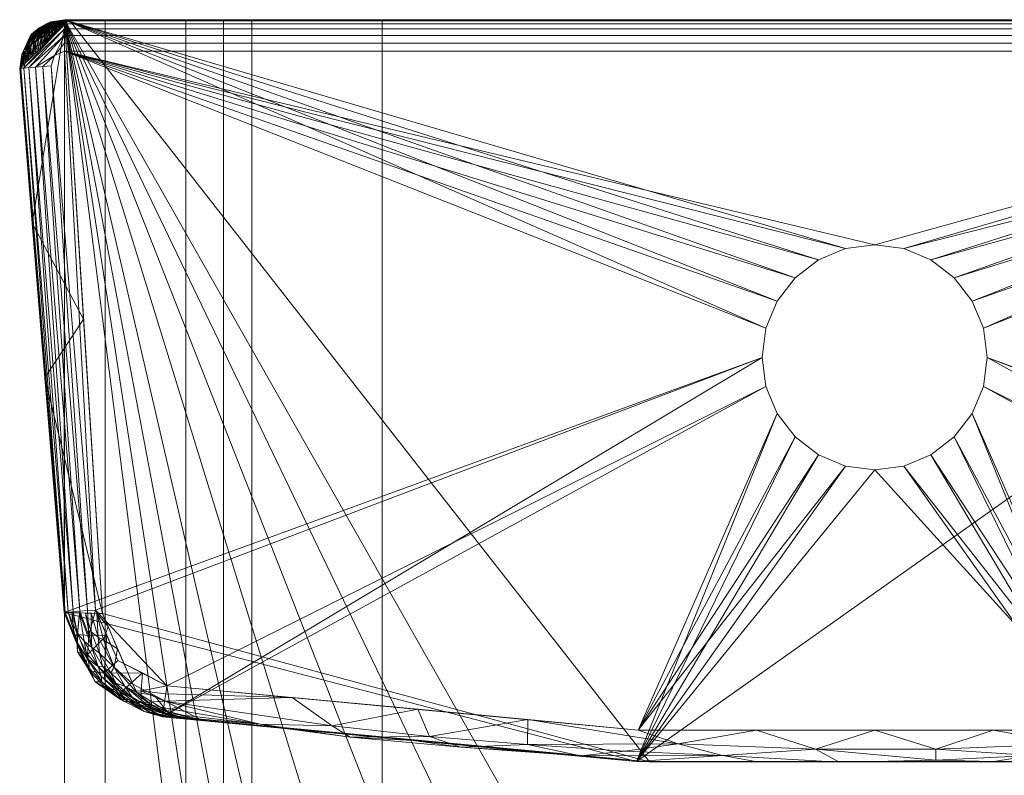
# Model space of a CAD drawing. Header units: millimetres. Extents: x -190 to 190, y -680 to 0.
# Tile 5 of 9: x -190 to 29, y -168 to 0. Entities that reach past the tile are written whole.
import ezdxf

# ---------------------------------------------------------------- set-up
doc = ezdxf.new("R2010")
doc.units = ezdxf.units.MM
doc.layers.add('M-520-M_DRAINAGE_FW', color=2, linetype='Continuous', lineweight=30)

# ---------------------------------------------------------------- blocks, each defined once
blk = doc.blocks.new('AmericanStandard_WCOnePiece_CygnetSquare_HygieneRim-BackInlet - Cygnet Square Hygiene Rim Back to Wall Toilet - Back Inlet-3754-3D View 1')
at = {"layer": 'M-520-M_DRAINAGE_FW', "lineweight": 9}
mesh = blk.add_polyface(dxfattribs=at)
corners = [(-180.08, -131.68, 790), (-173.22, -147.09, 790), (-158.24, -154.85, 790), (-52.9, -164.76, 790), (52.9, -164.76, 790), (158.24, -154.85, 790), (173.22, -147.09, 790), (180.08, -131.68, 790), (189.96, -10.81, 790), (187.34, -3.22, 790), (179.99, 0, 790), (-179.99, 0, 790), (-187.34, -3.22, 790), (-189.96, -10.81, 790)]
mesh.append_faces([[corners[k] for k in face] for face in [(4, 7, 10, 3), (11, 0, 3, 10)]], dxfattribs={"vtx0": -1, "vtx1": -1, "vtx2": -1})
mesh.append_faces([[corners[k] for k in face] for face in [(2, 3, 0, 1)]], dxfattribs={"vtx1": -1})
mesh.append_faces([[corners[k] for k in face] for face in [(8, 9, 10, 7), (5, 6, 7, 4)]], dxfattribs={"vtx2": -1})
mesh.append_faces([[corners[k] for k in face] for face in [(11, 12, 13, 0)]], dxfattribs={"vtx3": -1})
mesh = blk.add_polyface(dxfattribs=at)
corners = [(-189.96, -10.81, 790), (-187.34, -3.22, 790), (-179.99, 0, 790), (-178.93, 0, 400), (-179.66, -0.32, 400), (-179.93, -1.06, 400), (-179.35, 0, 552.01), (-184.94, -5.94, 595), (-186.9, -7.84, 671), (-182.44, -3.5, 497.5), (-179.67, 0, 671), (-179.51, 0, 611.51), (-179.14, 0, 476), (-188.43, -9.33, 730.5), (-179.83, 0, 730.5), (-181.46, -2.55, 459.5), (-179.01, 0, 429.75), (-189.19, -10.07, 760.25), (-186.46, -2.89, 745.38), (-185.63, -2.57, 702.89), (-180.7, -1.81, 429.75), (-180.54, -0.65, 444.62), (-181.39, -1.12, 478.5), (-179.24, 0, 514.01), (-183.69, -4.72, 546.25), (-181.98, -1.27, 512.47), (-179.91, 0, 760.25), (-183.18, -1.77, 570.62), (-183.7, -1.85, 603.92), (-185.92, -6.89, 633), (-179.59, 0, 641.26), (-184.71, -2.23, 656.13), (-182.67, -0.84, 626.38), (-185.07, -3.43, 624.08), (-186.41, -7.36, 652), (-185.81, -4.39, 642.5), (-186.35, -4.9, 661.5), (-185.42, -2.69, 679.51), (-187.66, -8.58, 700.75), (-179.75, 0, 700.75), (-187.68, -5.77, 715.63), (-185.65, -2.33, 724.13), (-186.77, -5.28, 677.35), (-186.72, -4.42, 692.14), (-187.28, -8.21, 685.88), (-182.94, -0.64, 711.62), (-182.95, -0.7, 693.43), (-187.92, -5.47, 733.77), (-188.55, -6.28, 751.43), (-187.14, -3.32, 767.69), (-189.02, -6.77, 767.73), (-189.57, -10.44, 775.13), (-188.65, -7.02, 790), (-183.67, -1.61, 790), (-179.95, 0, 775.13), (-183.71, -0.79, 767.69), (-183.21, -0.63, 749.62), (-185.62, -1.81, 778.81), (-185.43, -6.41, 614), (-184.96, -4.06, 604.5), (-184.32, -5.33, 570.63), (-184.38, -3.45, 584.96), (-183.23, -1.58, 587.15), (-179.43, 0, 581.76), (-179.47, 0, 596.63), (-181.67, -0.44, 604.07), (-181.54, -0.47, 575.84), (-181.62, -0.6, 555.54), (-179.29, 0, 533.01), (-183.25, -2.33, 549.33), (-180.93, -0.38, 523.51), (-183.06, -4.11, 521.88), (-180.62, -0.3, 504.29), (-179.19, 0, 495.01), (-180.36, -0.25, 485.5), (-179.08, 0, 452.88), (-180.19, -0.25, 464.44), (-182.43, -1.49, 531.6), (-181.49, -0.98, 495.24), (-182.11, -2.08, 491.02), (-181.95, -3.03, 478.5), (-182.6, -2.56, 508.25), (-181.61, -1.86, 469), (-181.14, -1.48, 451.27), (-180.66, -1.1, 433.07), (-179.92, -0.32, 422.31), (-179.8, -0.69, 400), (-180.31, -1.44, 414.87), (-180.11, -0.64, 414.31), (-180.99, -0.91, 461.46), (-183.29, -3.09, 535.08), (-179.39, 0, 566.88), (-184.42, -2.18, 636.5), (-182.41, -0.63, 643.41), (-179.63, 0, 656.13), (-182.49, -0.6, 663.57), (-182.16, -0.42, 678.56), (-179.71, 0, 685.88), (-183.02, -0.49, 778.86), (-181.18, -0.29, 589.76), (-181.08, -2.18, 444.62), (-182.76, -2.3, 521.81), (-188.81, -9.7, 745.38), (-181.43, -0.57, 539.37), (-187.68, -3.79, 779.02), (-179.87, 0, 745.38), (-184.27, -1.2, 736), (-183.42, -0.81, 724.01), (-179.55, 0, 626.38), (-183.84, -1.82, 617.64), (-182.43, -0.76, 614.76), (-185.59, -3.15, 667.4), (-184.18, -1.58, 670.33), (-188.04, -8.95, 715.63), (-185.4, -2.49, 691.11), (-187.49, -6.02, 702.77), (-179.79, 0, 715.63), (-187.5, -4, 756.22), (-185.41, -1.81, 758.02), (-189.51, -7.76, 779.17), (-184.08, -3.43, 569.85), (-184, -5.02, 558.44), (-183.78, -3.65, 552.34), (-184.63, -5.63, 582.81), (-182.81, -1.53, 557.98), (-179.74, -0.13, 441.31), (-179.11, 0, 464.44), (-182.75, -3.81, 509.69), (-181.94, -2.24, 480.35), (-180.34, -0.61, 432.11), (-178.97, 0, 414.87), (-179.27, -0.15, 400), (-179.45, -0.07, 422.31), (-179.56, -0.14, 411.89), (-180.2, -0.97, 411.75), (-183.38, -4.42, 534.06), (-179.05, 0, 441.31), (-180.23, -0.33, 452.04), (-179.71, -0.09, 455.47)]
mesh.append_faces([[corners[k] for k in face] for face in [(64, 65, 11), (26, 55, 54), (108, 93, 30), (34, 35, 29), (52, 119, 0), (58, 59, 7), (80, 82, 15), (2, 98, 53), (97, 46, 39), (63, 99, 64), (100, 84, 20), (102, 47, 13), (13, 40, 113), (116, 107, 14), (0, 119, 51), (121, 122, 24), (123, 120, 60), (9, 128, 80), (75, 138, 126), (71, 81, 127), (4, 133, 131), (5, 134, 86), (16, 125, 136)]], dxfattribs={"vtx0": -1, "vtx1": -1})
mesh.append_faces([[corners[k] for k in face] for face in [(31, 36, 111), (27, 61, 62), (81, 78, 79), (18, 47, 48), (22, 89, 82), (25, 101, 77), (82, 83, 15), (18, 48, 117), (37, 111, 42), (25, 72, 78), (41, 40, 47), (118, 117, 49), (128, 22, 82), (85, 132, 133), (104, 50, 119), (40, 41, 19), (45, 46, 19), (112, 31, 111), (88, 85, 133), (76, 22, 74), (25, 70, 72), (76, 74, 12), (120, 123, 61), (23, 72, 70), (90, 24, 122), (27, 67, 124), (59, 61, 7), (18, 117, 118), (27, 66, 67), (95, 93, 31), (65, 62, 28), (33, 109, 59), (33, 35, 92), (29, 35, 33), (92, 109, 33), (32, 92, 93), (33, 59, 58), (36, 35, 34), (92, 32, 109), (43, 37, 42), (35, 36, 31), (42, 36, 8), (41, 45, 19), (47, 40, 13), (115, 113, 40), (96, 10, 95), (115, 19, 43), (106, 18, 56), (107, 116, 45), (43, 19, 114), (43, 42, 44), (41, 106, 107), (46, 45, 39), (46, 97, 96), (43, 114, 37), (47, 102, 48), (41, 47, 18), (69, 103, 77), (49, 117, 50), (50, 48, 17), (98, 57, 53), (51, 119, 50), (57, 104, 1), (57, 98, 55), (55, 26, 56), (18, 106, 41), (55, 49, 57), (104, 57, 49), (103, 124, 67), (28, 62, 61), (28, 61, 59), (61, 27, 120), (65, 110, 11), (65, 99, 62), (63, 66, 99), (27, 62, 66), (64, 99, 65), (28, 109, 110), (91, 67, 66), (122, 120, 69), (77, 103, 70), (70, 25, 77), (81, 25, 78), (68, 70, 103), (77, 90, 69), (72, 73, 74), (78, 74, 22), (138, 125, 137), (76, 137, 89), (25, 81, 101), (69, 124, 103), (74, 78, 72), (79, 78, 22), (79, 9, 81), (9, 79, 128), (71, 90, 101), (128, 82, 80), (82, 89, 83), (84, 83, 21), (84, 100, 83), (129, 84, 21), (88, 134, 84), (85, 129, 125), (16, 132, 125), (84, 134, 20), (134, 88, 86), (129, 88, 84), (76, 89, 22), (21, 83, 89), (101, 90, 77), (35, 31, 92), (92, 31, 93), (95, 94, 93), (37, 114, 96), (96, 95, 112), (54, 55, 98), (62, 99, 66), (71, 101, 81), (103, 67, 6), (50, 104, 49), (105, 106, 56), (41, 107, 45), (106, 14, 107), (50, 117, 48), (93, 108, 32), (110, 109, 32), (59, 109, 28), (110, 32, 108), (28, 110, 65), (42, 111, 36), (112, 111, 37), (96, 112, 37), (31, 112, 95), (19, 46, 114), (96, 114, 46), (19, 115, 40), (44, 115, 43), (49, 55, 118), (55, 56, 118), (18, 118, 56), (104, 119, 52), (124, 120, 27), (120, 122, 121), (90, 122, 69), (120, 124, 69), (88, 133, 4), (137, 125, 21), (22, 128, 79), (125, 129, 21), (88, 129, 85), (133, 130, 131), (125, 132, 85), (130, 133, 132), (89, 137, 21), (138, 137, 76), (126, 138, 76), (125, 138, 75)]], dxfattribs={"vtx0": -1, "vtx1": -1, "vtx2": -1})
mesh.append_faces([[corners[k] for k in face] for face in [(36, 34, 8), (115, 38, 113), (42, 8, 44), (50, 17, 51), (57, 1, 53), (56, 26, 105), (67, 91, 6), (72, 23, 73), (76, 12, 126), (74, 73, 12), (125, 75, 136), (81, 9, 127), (88, 4, 86), (90, 71, 135), (66, 63, 91), (110, 108, 11), (106, 105, 14), (132, 16, 130), (134, 87, 20)]], dxfattribs={"vtx0": -1, "vtx2": -1})
mesh.append_faces([[corners[k] for k in face] for face in [(5, 87, 134), (44, 38, 115), (2, 54, 98), (58, 29, 33), (6, 68, 103), (68, 23, 70), (10, 94, 95), (94, 30, 93), (97, 10, 96), (100, 15, 83), (102, 17, 48), (52, 1, 104), (116, 39, 45), (121, 60, 120), (123, 7, 61), (135, 24, 90)]], dxfattribs={"vtx1": -1, "vtx2": -1})
mesh.append_faces([[corners[k] for k in face] for face in [(130, 3, 131)]], dxfattribs={"vtx2": -1})
mesh = blk.add_polyface(dxfattribs=at)
corners = [(-179.99, -7, 806.92), (-179.99, -5.19, 806.68), (-179.99, -3.5, 805.98), (-179.99, -2.05, 804.87), (-179.99, -0.94, 803.42), (-179.99, -0.24, 801.73), (-179.99, 0, 799.92), (-187.34, -3.22, 799.92), (-189.96, -10.81, 799.92), (-189.72, -10.79, 801.73), (-189.02, -10.74, 803.42), (-187.91, -10.65, 804.87), (-186.47, -10.53, 805.98), (-184.79, -10.39, 806.68), (-182.98, -10.24, 806.92), (-182.2, -7.97, 806.92)]
mesh.append_faces([[corners[k] for k in face] for face in [(9, 7, 8)]], dxfattribs={"vtx0": -1})
mesh.append_faces([[corners[k] for k in face] for face in [(4, 7, 10), (15, 2, 12)]], dxfattribs={"vtx0": -1, "vtx1": -1, "vtx2": -1})
mesh.append_faces([[corners[k] for k in face] for face in [(15, 12, 13)]], dxfattribs={"vtx0": -1, "vtx2": -1})
mesh.append_faces([[corners[k] for k in face] for face in [(6, 7, 5), (0, 1, 15)]], dxfattribs={"vtx1": -1})
mesh.append_faces([[corners[k] for k in face] for face in [(4, 5, 7), (3, 4, 10), (1, 2, 15), (2, 3, 11), (9, 10, 7), (10, 11, 3), (11, 12, 2)]], dxfattribs={"vtx1": -1, "vtx2": -1})
mesh.append_faces([[corners[k] for k in face] for face in [(13, 14, 15)]], dxfattribs={"vtx2": -1})
mesh = blk.add_polyface(dxfattribs=at)
corners = [(-179.99, 0, 799.92), (-179.99, 0, 790), (-187.34, -3.22, 790), (-189.96, -10.81, 790), (-189.96, -10.81, 799.92), (-187.34, -3.22, 799.92)]
mesh.append_faces([[corners[k] for k in face] for face in [(5, 0, 1, 2), (2, 3, 4, 5)]], dxfattribs={"vtx3": -1})
mesh = blk.add_polyface(dxfattribs=at)
corners = [(-158.24, -154.85, 790), (-173.22, -147.09, 790), (-180.08, -131.68, 790), (-189.96, -10.81, 790), (-187.34, -3.22, 790), (-179.99, 0, 790), (179.99, 0, 790), (187.34, -3.22, 790), (189.96, -10.81, 790), (180.08, -131.68, 790), (173.22, -147.09, 790), (158.24, -154.85, 790), (52.9, -164.76, 790), (-52.9, -164.76, 790), (0, -50, 790), (-6.47, -50.85, 790), (-12.5, -53.35, 790), (-17.68, -57.32, 790), (-21.65, -62.5, 790), (-24.15, -68.53, 790), (-25, -75, 790), (-24.15, -81.47, 790), (-21.65, -87.5, 790), (-17.68, -92.68, 790), (-12.5, -96.65, 790), (-6.47, -99.15, 790), (0, -100, 790), (6.47, -99.15, 790), (12.5, -96.65, 790), (17.68, -92.68, 790), (21.65, -87.5, 790), (24.15, -81.47, 790), (25, -75, 790), (24.15, -68.53, 790), (21.65, -62.5, 790), (17.68, -57.32, 790), (12.5, -53.35, 790), (6.47, -50.85, 790)]
mesh.append_faces([[corners[k] for k in face] for face in [(30, 12, 29), (28, 12, 27), (24, 13, 23)]], dxfattribs={"vtx0": -1, "vtx1": -1})
mesh.append_faces([[corners[k] for k in face] for face in [(6, 9, 32, 33)]], dxfattribs={"vtx0": -1, "vtx1": -1, "vtx3": -1})
mesh.append_faces([[corners[k] for k in face] for face in [(6, 37, 14), (5, 15, 16), (12, 30, 31, 11), (13, 25, 26), (0, 20, 21)]], dxfattribs={"vtx0": -1, "vtx2": -1})
mesh.append_faces([[corners[k] for k in face] for face in [(5, 19, 20, 2), (11, 31, 32, 9)]], dxfattribs={"vtx0": -1, "vtx2": -1, "vtx3": -1})
mesh.append_faces([[corners[k] for k in face] for face in [(36, 37, 6), (35, 36, 6), (34, 35, 6), (33, 34, 6), (16, 17, 5), (18, 19, 5), (17, 18, 5), (28, 29, 12), (24, 25, 13), (22, 23, 13)]], dxfattribs={"vtx1": -1, "vtx2": -1})
mesh.append_faces([[corners[k] for k in face] for face in [(14, 15, 5, 6), (26, 27, 12, 13), (21, 22, 13, 0)]], dxfattribs={"vtx1": -1, "vtx3": -1})
mesh.append_faces([[corners[k] for k in face] for face in [(3, 4, 5, 2), (9, 10, 11)]], dxfattribs={"vtx2": -1})
mesh.append_faces([[corners[k] for k in face] for face in [(0, 1, 2, 20)]], dxfattribs={"vtx2": -1, "vtx3": -1})
mesh.append_faces([[corners[k] for k in face] for face in [(6, 7, 8, 9)]], dxfattribs={"vtx3": -1})
mesh = blk.add_polyface(dxfattribs=at)
corners = [(-180.08, -131.68, 790), (-189.96, -10.81, 790), (-179.93, -1.06, 400), (-171.56, -131.9, 400), (-184.34, -79.55, 790), (-175.75, -66.48, 400), (-187.15, -45.18, 790)]
mesh.append_faces([[corners[k] for k in face] for face in [(3, 4, 5)]], dxfattribs={"vtx0": -1, "vtx1": -1})
mesh.append_faces([[corners[k] for k in face] for face in [(5, 4, 6)]], dxfattribs={"vtx0": -1, "vtx2": -1})
mesh.append_faces([[corners[k] for k in face] for face in [(2, 5, 6)]], dxfattribs={"vtx1": -1, "vtx2": -1})
mesh.append_faces([[corners[k] for k in face] for face in [(6, 1, 2), (3, 0, 4)]], dxfattribs={"vtx2": -1})
mesh = blk.add_polyface(dxfattribs=at)
corners = [(180, 0, 400), (170.97, 0, 322.19), (153.08, 0, 245.93), (144.7, 0, 213.85), (138.41, 0, 181.29), (109.43, 0), (-109.43, 0), (-138.41, 0, 181.29), (-144.7, 0, 213.85), (-153.08, 0, 245.93), (-170.97, 0, 322.19), (-180, 0, 400)]
mesh.append_faces([[corners[k] for k in face] for face in [(8, 3, 4, 7), (3, 8, 9, 2)]], dxfattribs={"vtx0": -1, "vtx2": -1})
mesh.append_faces([[corners[k] for k in face] for face in [(11, 0, 10)]], dxfattribs={"vtx1": -1})
mesh.append_faces([[corners[k] for k in face] for face in [(1, 2, 10, 0), (9, 10, 2)]], dxfattribs={"vtx1": -1, "vtx2": -1})
mesh.append_faces([[corners[k] for k in face] for face in [(4, 5, 6, 7)]], dxfattribs={"vtx3": -1})
mesh = blk.add_polyface(dxfattribs=at)
corners = [(-180, 0, 400), (-180, -500.06, 400), (-173.87, -546.65, 400), (-155.88, -590.06, 400), (-127.28, -627.34, 400), (-90, -655.95, 400), (-46.59, -673.93, 400), (0, -680.06, 400), (46.59, -673.93, 400), (90, -655.95, 400), (127.28, -627.34, 400), (155.88, -590.06, 400), (173.87, -546.65, 400), (180, -500.06, 400), (180, 0, 400), (139.97, -500.33, 400), (138.41, -521.19, 400), (133.75, -541.59, 400), (126.11, -561.06, 400), (115.65, -579.18, 400), (102.61, -595.54, 400), (87.27, -609.77, 400), (69.98, -621.55, 400), (51.14, -630.63, 400), (31.14, -636.8, 400), (10.46, -639.91, 400), (-10.46, -639.91, 400), (-31.15, -636.79, 400), (-51.14, -630.63, 400), (-69.99, -621.55, 400), (-87.28, -609.76, 400), (-102.61, -595.53, 400), (-115.65, -579.18, 400), (-126.11, -561.06, 400), (-133.76, -541.58, 400), (-138.41, -521.19, 400), (-139.97, -500.33, 400), (-139.97, -446.54, 400), (-139.97, -392.75, 400), (-138.43, -377.13, 400), (-133.87, -362.1, 400), (-126.46, -348.25, 400), (-116.49, -336.12, 400), (-104.34, -326.18, 400), (-83.05, -313.92, 400), (-60.35, -304.54, 400), (-36.63, -298.2, 400), (-12.28, -295, 400), (12.28, -295, 400), (36.63, -298.2, 400), (60.36, -304.54, 400), (83.05, -313.92, 400), (104.34, -326.18, 400), (116.48, -336.12, 400), (126.46, -348.25, 400), (133.87, -362.1, 400), (138.43, -377.12, 400), (139.97, -392.75, 400), (139.97, -446.54, 400)]
mesh.append_faces([[corners[k] for k in face] for face in [(41, 0, 40), (45, 0, 44), (39, 1, 38), (50, 14, 49), (16, 13, 15), (56, 14, 55), (26, 7, 25), (21, 10, 20)]], dxfattribs={"vtx0": -1, "vtx1": -1})
mesh.append_faces([[corners[k] for k in face] for face in [(0, 41, 42), (0, 42, 43), (0, 46, 47), (14, 50, 51), (14, 52, 53), (2, 34, 35), (4, 30, 31), (4, 31, 32, 3), (5, 29, 30, 4), (19, 10, 11, 18), (12, 17, 18, 11), (8, 24, 25, 7)]], dxfattribs={"vtx0": -1, "vtx2": -1})
mesh.append_faces([[corners[k] for k in face] for face in [(1, 36, 37, 38), (13, 57, 58, 15)]], dxfattribs={"vtx0": -1, "vtx3": -1})
mesh.append_faces([[corners[k] for k in face] for face in [(45, 46, 0), (43, 44, 0), (48, 49, 14), (51, 52, 14), (53, 54, 14), (54, 55, 14), (32, 33, 3), (27, 28, 6), (19, 20, 10), (22, 23, 9)]], dxfattribs={"vtx1": -1, "vtx2": -1})
mesh.append_faces([[corners[k] for k in face] for face in [(35, 36, 1, 2), (39, 40, 0, 1), (47, 48, 14, 0), (13, 14, 56, 57), (33, 34, 2, 3), (5, 6, 28, 29), (26, 27, 6, 7), (16, 17, 12, 13), (23, 24, 8, 9), (21, 22, 9, 10)]], dxfattribs={"vtx1": -1, "vtx3": -1})
mesh = blk.add_polyface(dxfattribs=at)
corners = [(-180, -500.06, 400), (-180, 0, 400), (-170.97, 0, 322.19), (-153.08, 0, 245.93), (-153.08, -500.06, 245.93), (-170.97, -500.06, 322.19)]
mesh.append_faces([[corners[k] for k in face] for face in [(3, 4, 5, 2)]], dxfattribs={"vtx2": -1})
mesh.append_faces([[corners[k] for k in face] for face in [(5, 0, 1, 2)]], dxfattribs={"vtx3": -1})
mesh = blk.add_polyface(dxfattribs=at)
corners = [(-179.99, 0, 790), (179.99, 0, 790), (178.93, 0, 400), (-178.93, 0, 400)]
mesh.append_faces([[corners[k] for k in face] for face in [(3, 0, 1, 2)]])
mesh = blk.add_polyface(dxfattribs=at)
corners = [(179.99, -7, 806.92), (179.99, -5.19, 806.68), (179.99, -3.5, 805.98), (179.99, -2.05, 804.87), (179.99, -0.94, 803.42), (179.99, -0.24, 801.73), (179.99, 0, 799.92), (-179.99, 0, 799.92), (-179.99, -0.24, 801.73), (-179.99, -0.94, 803.42), (-179.99, -2.05, 804.87), (-179.99, -3.5, 805.98), (-179.99, -5.19, 806.68), (-179.99, -7, 806.92)]
mesh.append_faces([[corners[k] for k in face] for face in [(7, 8, 5, 6)]], dxfattribs={"vtx1": -1})
mesh.append_faces([[corners[k] for k in face] for face in [(8, 9, 4, 5), (3, 4, 9, 10), (11, 12, 1, 2), (2, 3, 10, 11)]], dxfattribs={"vtx1": -1, "vtx3": -1})
mesh.append_faces([[corners[k] for k in face] for face in [(12, 13, 0, 1)]], dxfattribs={"vtx3": -1})
mesh = blk.add_polyface(dxfattribs=at)
corners = [(179.99, 0, 799.92), (179.99, 0, 790), (-179.99, 0, 790), (-179.99, 0, 799.92)]
mesh.append_faces([[corners[k] for k in face] for face in [(3, 0, 1, 2)]])
mesh = blk.add_polyface(dxfattribs=at)
corners = [(-171.56, -131.9, 400), (-179.93, -1.06, 400), (-179.66, -0.32, 400), (-178.93, 0, 400), (178.93, 0, 400), (179.66, -0.32, 400), (179.93, -1.06, 400), (171.56, -131.9, 400), (164.81, -147.61, 400), (149.66, -155.52, 400), (50.03, -164.83, 400), (-50.03, -164.83, 400), (-149.66, -155.52, 400), (-164.81, -147.61, 400)]
mesh.append_faces([[corners[k] for k in face] for face in [(0, 11, 12, 13)]], dxfattribs={"vtx0": -1})
mesh.append_faces([[corners[k] for k in face] for face in [(7, 10, 4, 6)]], dxfattribs={"vtx0": -1, "vtx1": -1, "vtx2": -1})
mesh.append_faces([[corners[k] for k in face] for face in [(3, 11, 0, 1)]], dxfattribs={"vtx0": -1, "vtx1": -1, "vtx3": -1})
mesh.append_faces([[corners[k] for k in face] for face in [(5, 6, 4)]], dxfattribs={"vtx1": -1})
mesh.append_faces([[corners[k] for k in face] for face in [(3, 4, 10, 11)]], dxfattribs={"vtx1": -1, "vtx3": -1})
mesh.append_faces([[corners[k] for k in face] for face in [(1, 2, 3)]], dxfattribs={"vtx2": -1})
mesh.append_faces([[corners[k] for k in face] for face in [(7, 8, 9, 10)]], dxfattribs={"vtx3": -1})
mesh = blk.add_polyface(dxfattribs=at)
corners = [(-153.08, 0, 245.93), (-144.7, 0, 213.85), (-138.41, 0, 181.29), (-138.41, -500.06, 181.29), (-144.7, -500.06, 213.85), (-153.08, -500.06, 245.93)]
mesh.append_faces([[corners[k] for k in face] for face in [(5, 0, 1, 4), (2, 3, 4, 1)]], dxfattribs={"vtx2": -1})
mesh = blk.add_polyface(dxfattribs=at)
corners = [(-109.43, -500.06), (-138.41, -500.06, 181.29), (-138.41, 0, 181.29), (-109.43, 0)]
mesh.append_faces([[corners[k] for k in face] for face in [(0, 1, 2, 3)]])
mesh = blk.add_polyface(dxfattribs=at)
corners = [(109.43, 0), (109.43, -500.06), (104.08, -533.88), (88.53, -564.39), (64.32, -588.6), (33.82, -604.14), (0, -609.5), (-33.82, -604.14), (-64.32, -588.6), (-88.53, -564.39), (-104.08, -533.88), (-109.43, -500.06), (-109.43, 0)]
mesh.append_faces([[corners[k] for k in face] for face in [(10, 6, 9)]], dxfattribs={"vtx0": -1, "vtx1": -1})
mesh.append_faces([[corners[k] for k in face] for face in [(1, 6, 10, 11)]], dxfattribs={"vtx0": -1, "vtx1": -1, "vtx3": -1})
mesh.append_faces([[corners[k] for k in face] for face in [(8, 9, 6, 7)]], dxfattribs={"vtx1": -1})
mesh.append_faces([[corners[k] for k in face] for face in [(12, 0, 1, 11)]], dxfattribs={"vtx2": -1})
mesh.append_faces([[corners[k] for k in face] for face in [(1, 2, 3, 6)]], dxfattribs={"vtx2": -1, "vtx3": -1})
mesh.append_faces([[corners[k] for k in face] for face in [(3, 4, 5, 6)]], dxfattribs={"vtx3": -1})
mesh = blk.add_polyface(dxfattribs=at)
corners = [(-173.1, -131.11, 806.92), (-168.13, -142.29, 806.92), (-157.26, -147.92, 806.92), (-52.57, -157.77, 806.92), (52.57, -157.77, 806.92), (157.26, -147.92, 806.92), (168.13, -142.29, 806.92), (173.1, -131.11, 806.92), (182.98, -10.24, 806.92), (182.2, -7.97, 806.92), (179.99, -7, 806.92), (-179.99, -7, 806.92), (-182.2, -7.97, 806.92), (-182.98, -10.24, 806.92), (0, -50, 806.92), (6.47, -50.85, 806.92), (12.5, -53.35, 806.92), (17.68, -57.32, 806.92), (21.65, -62.5, 806.92), (24.15, -68.53, 806.92), (25, -75, 806.92), (24.15, -81.47, 806.92), (21.65, -87.5, 806.92), (17.68, -92.68, 806.92), (12.5, -96.65, 806.92), (6.47, -99.15, 806.92), (0, -100, 806.92), (-6.47, -99.15, 806.92), (-12.5, -96.65, 806.92), (-17.68, -92.68, 806.92), (-21.65, -87.5, 806.92), (-24.15, -81.47, 806.92), (-25, -75, 806.92), (-24.15, -68.53, 806.92), (-21.65, -62.5, 806.92), (-17.68, -57.32, 806.92), (-12.5, -53.35, 806.92), (-6.47, -50.85, 806.92)]
mesh.append_faces([[corners[k] for k in face] for face in [(30, 3, 29), (24, 4, 23)]], dxfattribs={"vtx0": -1, "vtx1": -1})
mesh.append_faces([[corners[k] for k in face] for face in [(11, 0, 32, 33)]], dxfattribs={"vtx0": -1, "vtx1": -1, "vtx3": -1})
mesh.append_faces([[corners[k] for k in face] for face in [(11, 37, 14), (10, 15, 16), (3, 30, 31, 2), (3, 27, 28), (4, 25, 26), (5, 20, 21)]], dxfattribs={"vtx0": -1, "vtx2": -1})
mesh.append_faces([[corners[k] for k in face] for face in [(10, 19, 20, 7), (2, 31, 32, 0)]], dxfattribs={"vtx0": -1, "vtx2": -1, "vtx3": -1})
mesh.append_faces([[corners[k] for k in face] for face in [(36, 37, 11), (35, 36, 11), (34, 35, 11), (33, 34, 11), (16, 17, 10), (18, 19, 10), (17, 18, 10), (28, 29, 3), (24, 25, 4), (22, 23, 4)]], dxfattribs={"vtx1": -1, "vtx2": -1})
mesh.append_faces([[corners[k] for k in face] for face in [(14, 15, 10, 11), (26, 27, 3, 4), (21, 22, 4, 5)]], dxfattribs={"vtx1": -1, "vtx3": -1})
mesh.append_faces([[corners[k] for k in face] for face in [(8, 9, 10, 7), (0, 1, 2)]], dxfattribs={"vtx2": -1})
mesh.append_faces([[corners[k] for k in face] for face in [(5, 6, 7, 20)]], dxfattribs={"vtx2": -1, "vtx3": -1})
mesh.append_faces([[corners[k] for k in face] for face in [(11, 12, 13, 0)]], dxfattribs={"vtx3": -1})
mesh = blk.add_polyface(dxfattribs=at)
corners = [(-180.08, -131.68, 799.92), (-179.84, -131.66, 801.73), (-179.15, -131.6, 803.42), (-178.04, -131.51, 804.87), (-176.59, -131.39, 805.98), (-174.91, -131.25, 806.68), (-173.1, -131.11, 806.92), (-182.98, -10.24, 806.92), (-184.79, -10.39, 806.68), (-186.47, -10.53, 805.98), (-187.91, -10.65, 804.87), (-189.02, -10.74, 803.42), (-189.72, -10.79, 801.73), (-189.96, -10.81, 799.92)]
mesh.append_faces([[corners[k] for k in face] for face in [(7, 5, 6)]], dxfattribs={"vtx0": -1})
mesh.append_faces([[corners[k] for k in face] for face in [(12, 1, 11), (9, 4, 8)]], dxfattribs={"vtx0": -1, "vtx1": -1})
mesh.append_faces([[corners[k] for k in face] for face in [(12, 0, 1), (11, 1, 2), (2, 10, 11), (8, 4, 5), (3, 9, 10), (5, 7, 8)]], dxfattribs={"vtx0": -1, "vtx2": -1})
mesh.append_faces([[corners[k] for k in face] for face in [(13, 0, 12)]], dxfattribs={"vtx1": -1})
mesh.append_faces([[corners[k] for k in face] for face in [(2, 3, 10), (3, 4, 9)]], dxfattribs={"vtx1": -1, "vtx2": -1})
mesh = blk.add_polyface(dxfattribs=at)
corners = [(-180.08, -131.68, 790), (-180.08, -131.68, 799.92), (-189.96, -10.81, 799.92), (-189.96, -10.81, 790)]
mesh.append_faces([[corners[k] for k in face] for face in [(2, 3, 0, 1)]])
mesh = blk.add_polyface(dxfattribs=at)
corners = [(0, -50, 807), (-6.47, -50.85, 807), (-12.5, -53.35, 807), (-17.68, -57.32, 807), (-21.65, -62.5, 807), (-24.15, -68.53, 807), (-25, -75, 807), (-24.15, -81.47, 807), (-21.65, -87.5, 807), (-17.68, -92.68, 807), (-12.5, -96.65, 807), (-6.47, -99.15, 807), (0, -100, 807), (0, -100, 790), (-6.47, -99.15, 790), (-12.5, -96.65, 790), (-17.68, -92.68, 790), (-21.65, -87.5, 790), (-24.15, -81.47, 790), (-25, -75, 790), (-24.15, -68.53, 790), (-21.65, -62.5, 790), (-17.68, -57.32, 790), (-12.5, -53.35, 790), (-6.47, -50.85, 790), (0, -50, 790)]
mesh.append_faces([[corners[k] for k in face] for face in [(0, 1, 24, 25)]], dxfattribs={"vtx1": -1})
mesh.append_faces([[corners[k] for k in face] for face in [(10, 11, 14, 15), (8, 9, 16, 17), (9, 10, 15, 16), (7, 8, 17, 18), (18, 19, 6, 7), (4, 5, 20, 21), (3, 4, 21, 22), (1, 2, 23, 24), (2, 3, 22, 23), (19, 20, 5, 6)]], dxfattribs={"vtx1": -1, "vtx3": -1})
mesh.append_faces([[corners[k] for k in face] for face in [(11, 12, 13, 14)]], dxfattribs={"vtx3": -1})
mesh = blk.add_polyface(dxfattribs=at)
corners = [(0, -100, 807), (6.47, -99.15, 807), (12.5, -96.65, 807), (17.68, -92.68, 807), (21.65, -87.5, 807), (24.15, -81.47, 807), (25, -75, 807), (24.15, -68.53, 807), (21.65, -62.5, 807), (17.68, -57.32, 807), (12.5, -53.35, 807), (6.47, -50.85, 807), (0, -50, 807), (0, -50, 790), (6.47, -50.85, 790), (12.5, -53.35, 790), (17.68, -57.32, 790), (21.65, -62.5, 790), (24.15, -68.53, 790), (25, -75, 790), (24.15, -81.47, 790), (21.65, -87.5, 790), (17.68, -92.68, 790), (12.5, -96.65, 790), (6.47, -99.15, 790), (0, -100, 790)]
mesh.append_faces([[corners[k] for k in face] for face in [(0, 1, 24, 25)]], dxfattribs={"vtx1": -1})
mesh.append_faces([[corners[k] for k in face] for face in [(10, 11, 14, 15), (8, 9, 16, 17), (9, 10, 15, 16), (7, 8, 17, 18), (18, 19, 6, 7), (4, 5, 20, 21), (3, 4, 21, 22), (1, 2, 23, 24), (2, 3, 22, 23), (19, 20, 5, 6)]], dxfattribs={"vtx1": -1, "vtx3": -1})
mesh.append_faces([[corners[k] for k in face] for face in [(11, 12, 13, 14)]], dxfattribs={"vtx3": -1})
mesh = blk.add_polyface(dxfattribs=at)
corners = [(-157.26, -147.92, 806.92), (-168.13, -142.29, 806.92), (-173.1, -131.11, 806.92), (-174.91, -131.25, 806.68), (-176.59, -131.39, 805.98), (-178.04, -131.51, 804.87), (-179.15, -131.6, 803.42), (-179.84, -131.66, 801.73), (-180.08, -131.68, 799.92), (-173.22, -147.09, 799.92), (-158.24, -154.85, 799.92), (-158.21, -154.61, 801.73), (-158.11, -153.92, 803.42), (-157.95, -152.82, 804.87), (-157.75, -151.38, 805.98), (-157.51, -149.71, 806.68), (-177.29, -137.95, 799.92), (-164.34, -151.69, 799.92), (-174.88, -140.96, 805.12), (-167.2, -149.11, 805.12), (-177.14, -136.56, 804.79), (-162.94, -151.62, 804.79), (-175.26, -142.52, 799.92), (-174.4, -144.69, 802.88), (-171.17, -145.16, 805.53), (-170.83, -148.5, 802.84), (-168.78, -149.39, 799.92), (-177.13, -140.43, 802.68), (-166.8, -151.38, 802.68), (-170.62, -136.7, 806.92), (-174.56, -136.76, 806.4), (-162.69, -145.1, 806.92), (-162.99, -149.03, 806.4)]
mesh.append_faces([[corners[k] for k in face] for face in [(11, 17, 10)]], dxfattribs={"vtx0": -1})
mesh.append_faces([[corners[k] for k in face] for face in [(22, 27, 16), (14, 21, 13), (12, 17, 11), (2, 30, 29), (6, 20, 5), (31, 32, 0), (15, 32, 14), (13, 21, 12), (3, 30, 2), (17, 28, 26), (4, 30, 3), (1, 24, 31), (0, 32, 15)]], dxfattribs={"vtx0": -1, "vtx1": -1})
mesh.append_faces([[corners[k] for k in face] for face in [(29, 30, 18), (6, 16, 20), (27, 23, 18), (14, 32, 21), (4, 20, 30), (24, 18, 23), (19, 21, 32), (23, 25, 24), (16, 27, 20), (9, 25, 23), (19, 31, 24), (12, 21, 17), (25, 26, 28), (21, 28, 17), (20, 27, 18), (24, 25, 19), (21, 19, 28), (23, 27, 22), (25, 28, 19), (30, 20, 18), (24, 29, 18), (32, 31, 19)]], dxfattribs={"vtx0": -1, "vtx1": -1, "vtx2": -1})
mesh.append_faces([[corners[k] for k in face] for face in [(16, 6, 7), (20, 4, 5), (23, 22, 9), (25, 9, 26)]], dxfattribs={"vtx0": -1, "vtx2": -1})
mesh.append_faces([[corners[k] for k in face] for face in [(1, 29, 24)]], dxfattribs={"vtx1": -1, "vtx2": -1})
mesh.append_faces([[corners[k] for k in face] for face in [(7, 8, 16)]], dxfattribs={"vtx2": -1})
mesh = blk.add_polyface(dxfattribs=at)
corners = [(-158.24, -154.85, 790), (-173.22, -147.09, 790), (-180.08, -131.68, 790), (-171.56, -131.9, 400), (-164.81, -147.61, 400), (-149.66, -155.52, 400), (-154.77, -155.12, 632.38), (-176.64, -131.77, 632.38), (-152.22, -155.32, 516.19), (-168.57, -147.38, 574.29), (-155.17, -152.64, 400), (-150.94, -155.42, 458.1), (-160.51, -152.35, 487.14), (-160.53, -153.17, 574.29), (-166.45, -151.05, 685.98), (-174.91, -141.94, 691.53), (-155.69, -154.44, 487.14), (-157.21, -154.2, 533.94), (-153.5, -155.22, 574.29), (-161.79, -152.13, 533.51), (-166.58, -148.02, 506.34), (-174.1, -131.83, 516.19), (-172.19, -140.68, 532.21), (-164.8, -150.67, 572.9), (-167.88, -149.16, 631.49), (-172.52, -143.68, 626.59), (-157.27, -153.59, 446.8), (-159.99, -150.13, 400), (-163.94, -149.46, 451.73), (-168.19, -139.75, 400), (-168.97, -143.78, 458.94), (-172.83, -131.87, 458.1), (-172.54, -137.13, 487.14), (-162.53, -152.73, 633.85), (-156.51, -154.99, 711.19), (-165.73, -150.97, 790), (-161, -153.77, 683.39), (-162.32, -153.65, 741.06), (-167.59, -151, 740.84), (-171.7, -147.07, 713.96), (-176.65, -139.38, 790), (-178.36, -131.72, 711.19), (-175.64, -138.04, 645.55), (-175.37, -131.8, 574.29), (-173.92, -139.46, 589.08), (-170.33, -134.76, 400), (-171.36, -137.7, 440.02), (-175.35, -143.12, 745.29), (-177.81, -137.38, 736.62), (-174.1, -135.93, 545.24), (-177.13, -136.29, 690.22), (-169.73, -145.04, 537.02), (-171.57, -143.6, 578.36), (-171.87, -145.79, 668.35)]
mesh.append_faces([[corners[k] for k in face] for face in [(35, 37, 0), (8, 16, 11), (34, 36, 6), (40, 47, 1), (43, 44, 7), (27, 28, 4), (4, 30, 29), (0, 37, 34), (21, 49, 43), (2, 48, 40), (7, 50, 41)]], dxfattribs={"vtx0": -1, "vtx1": -1})
mesh.append_faces([[corners[k] for k in face] for face in [(17, 12, 16), (33, 23, 13), (44, 25, 42), (13, 17, 18), (23, 24, 9), (16, 26, 11), (22, 49, 32), (12, 19, 20), (24, 33, 14), (12, 17, 19), (38, 39, 14), (28, 20, 30), (17, 16, 8), (26, 16, 12), (17, 13, 19), (13, 23, 19), (19, 23, 20), (28, 26, 12), (9, 51, 20), (9, 24, 25), (51, 30, 20), (33, 24, 23), (20, 23, 9), (53, 14, 39), (39, 15, 53), (42, 25, 15), (25, 44, 52), (28, 12, 20), (28, 27, 26), (30, 4, 28), (30, 32, 46), (45, 46, 31), (30, 22, 32), (13, 6, 33), (33, 36, 14), (6, 36, 33), (14, 36, 37), (14, 37, 38), (37, 36, 34), (37, 35, 38), (39, 47, 15), (1, 39, 38), (15, 25, 53), (15, 48, 50), (15, 47, 48), (50, 7, 42), (49, 44, 43), (44, 42, 7), (22, 51, 52), (30, 46, 29), (31, 46, 32), (1, 47, 39), (48, 47, 40), (48, 41, 50), (32, 49, 21), (44, 49, 22), (15, 50, 42), (52, 51, 9), (30, 51, 22), (25, 52, 9), (22, 52, 44), (25, 24, 53), (14, 53, 24)]], dxfattribs={"vtx0": -1, "vtx1": -1, "vtx2": -1})
mesh.append_faces([[corners[k] for k in face] for face in [(26, 27, 10), (48, 2, 41), (17, 8, 18), (26, 10, 5), (32, 21, 31), (46, 45, 29)]], dxfattribs={"vtx0": -1, "vtx2": -1})
mesh.append_faces([[corners[k] for k in face] for face in [(5, 11, 26), (18, 6, 13), (35, 1, 38)]], dxfattribs={"vtx1": -1, "vtx2": -1})
mesh.append_faces([[corners[k] for k in face] for face in [(31, 3, 45)]], dxfattribs={"vtx2": -1})
mesh = blk.add_polyface(dxfattribs=at)
corners = [(-158.24, -154.85, 799.92), (-173.22, -147.09, 799.92), (-180.08, -131.68, 799.92), (-180.08, -131.68, 790), (-173.22, -147.09, 790), (-158.24, -154.85, 790), (-176.65, -139.38, 790), (-176.65, -139.38, 799.92), (-166.86, -150.39, 790), (-165.73, -150.97, 799.92), (-162.55, -152.62, 790)]
mesh.append_faces([[corners[k] for k in face] for face in [(1, 8, 9), (9, 10, 0), (8, 1, 4)]], dxfattribs={"vtx0": -1, "vtx1": -1})
mesh.append_faces([[corners[k] for k in face] for face in [(9, 8, 10)]], dxfattribs={"vtx0": -1, "vtx2": -1})
mesh.append_faces([[corners[k] for k in face] for face in [(1, 7, 6, 4)]], dxfattribs={"vtx1": -1, "vtx3": -1})
mesh.append_faces([[corners[k] for k in face] for face in [(10, 5, 0)]], dxfattribs={"vtx2": -1})
mesh.append_faces([[corners[k] for k in face] for face in [(7, 2, 3, 6)]], dxfattribs={"vtx3": -1})
mesh = blk.add_polyface(dxfattribs=at)
corners = [(-157.26, -147.92, 806.92), (-157.51, -149.71, 806.68), (-157.75, -151.38, 805.98), (-157.95, -152.82, 804.87), (-158.11, -153.92, 803.42), (-158.21, -154.61, 801.73), (-158.24, -154.85, 799.92), (-52.9, -164.76, 799.92), (52.9, -164.76, 799.92), (158.24, -154.85, 799.92), (158.21, -154.61, 801.73), (158.11, -153.92, 803.42), (157.95, -152.82, 804.87), (157.75, -151.38, 805.98), (157.51, -149.71, 806.68), (157.26, -147.92, 806.92), (52.57, -157.77, 806.92), (-52.57, -157.77, 806.92), (-101.53, -153.16, 806.92), (-102.51, -160.09, 799.92), (102.51, -160.09, 799.92), (101.53, -153.16, 806.92), (-120.52, -156.85, 805.43), (121.52, -158.02, 804.14), (-130.38, -157.47, 799.92), (129.39, -150.54, 806.92), (77.78, -161.53, 804.59), (-77.12, -161, 805.16), (0, -157.77, 806.92), (0, -164.76, 799.92), (-33.84, -163.45, 804.86), (34.94, -163.42, 804.86), (115.56, -155.95, 806.29), (91.48, -158.26, 806.25), (77.05, -155.46, 806.92), (64.85, -160.01, 806.3), (99.81, -159.84, 804.53), (-116.57, -159.37, 802.73), (-91.97, -161.55, 802.96), (-77.71, -162.43, 799.92), (-65.35, -163.5, 802.77), (-136.5, -156.48, 803.87), (-55.52, -162.47, 804.98), (-43.63, -160.86, 806.37), (-26.29, -157.77, 806.92), (-13.15, -162.02, 806.2), (-7.85, -164.94, 803.58), (13.61, -162.04, 806.18), (26.29, -157.77, 806.92), (-26.45, -164.76, 799.92), (26.45, -164.76, 799.92), (43.44, -160.83, 806.39), (56.35, -162.71, 804.69), (-98.88, -159.19, 805.24), (136.04, -154.64, 805.73), (13.6, -164.44, 804.23), (-129.39, -150.54, 806.92), (130.38, -157.47, 799.92), (77.71, -162.43, 799.92), (-77.05, -155.46, 806.92)]
mesh.append_faces([[corners[k] for k in face] for face in [(10, 57, 9)]], dxfattribs={"vtx0": -1})
mesh.append_faces([[corners[k] for k in face] for face in [(19, 37, 24), (44, 45, 28), (16, 35, 34), (50, 55, 29), (49, 30, 7), (20, 36, 58)]], dxfattribs={"vtx0": -1, "vtx1": -1})
mesh.append_faces([[corners[k] for k in face] for face in [(11, 23, 57), (42, 43, 27), (47, 45, 55), (52, 58, 26), (38, 39, 40), (2, 22, 56), (24, 41, 5), (53, 18, 22), (34, 35, 33), (40, 42, 27), (14, 25, 54), (54, 25, 32), (52, 26, 35), (23, 36, 20), (33, 35, 26), (32, 33, 36), (37, 38, 53), (45, 43, 30), (30, 49, 46), (41, 24, 37), (51, 47, 31), (55, 31, 47), (33, 32, 21), (54, 32, 23), (36, 33, 26), (51, 35, 16), (35, 51, 52), (26, 58, 36), (32, 36, 23), (38, 37, 19), (41, 37, 22), (53, 38, 27), (38, 40, 27), (41, 22, 2), (40, 30, 42), (43, 42, 30), (46, 45, 30), (45, 44, 43), (47, 28, 45), (40, 7, 30), (55, 45, 46), (52, 51, 31), (47, 51, 48), (31, 8, 52), (27, 59, 53), (37, 53, 22), (54, 23, 11), (29, 55, 46), (50, 31, 55), (43, 59, 27)]], dxfattribs={"vtx0": -1, "vtx1": -1, "vtx2": -1})
mesh.append_faces([[corners[k] for k in face] for face in [(57, 10, 11), (54, 12, 13), (41, 3, 4), (54, 11, 12), (52, 8, 58), (33, 21, 34), (38, 19, 39), (31, 50, 8), (41, 4, 5), (53, 59, 18), (54, 13, 14), (56, 1, 2), (22, 18, 56), (23, 20, 57)]], dxfattribs={"vtx0": -1, "vtx2": -1})
mesh.append_faces([[corners[k] for k in face] for face in [(0, 1, 56)]], dxfattribs={"vtx1": -1})
mesh.append_faces([[corners[k] for k in face] for face in [(2, 3, 41), (17, 59, 43), (25, 21, 32), (39, 7, 40), (44, 17, 43), (48, 28, 47), (49, 29, 46), (16, 48, 51)]], dxfattribs={"vtx1": -1, "vtx2": -1})
mesh.append_faces([[corners[k] for k in face] for face in [(14, 15, 25), (5, 6, 24)]], dxfattribs={"vtx2": -1})
mesh = blk.add_polyface(dxfattribs=at)
corners = [(158.24, -154.85, 790), (52.9, -164.76, 790), (-52.9, -164.76, 790), (-158.24, -154.85, 790), (-149.66, -155.52, 400), (-50.03, -164.83, 400), (50.03, -164.83, 400), (149.66, -155.52, 400), (153.97, -155.19, 595.68), (107, -159.67, 790), (98.42, -160.31, 400), (-107, -159.67, 790), (-153.97, -155.19, 595.68), (-98.42, -160.31, 400), (0, -164.76, 790)]
mesh.append_faces([[corners[k] for k in face] for face in [(1, 10, 9)]], dxfattribs={"vtx0": -1, "vtx1": -1})
mesh.append_faces([[corners[k] for k in face] for face in [(9, 10, 8), (12, 13, 11)]], dxfattribs={"vtx0": -1, "vtx1": -1, "vtx2": -1})
mesh.append_faces([[corners[k] for k in face] for face in [(1, 6, 10), (6, 1, 14, 5), (2, 13, 5), (13, 2, 11)]], dxfattribs={"vtx0": -1, "vtx2": -1})
mesh.append_faces([[corners[k] for k in face] for face in [(14, 2, 5)]], dxfattribs={"vtx1": -1, "vtx2": -1})
mesh.append_faces([[corners[k] for k in face] for face in [(12, 4, 13), (8, 0, 9), (10, 7, 8), (11, 3, 12)]], dxfattribs={"vtx2": -1})
mesh = blk.add_polyface(dxfattribs=at)
corners = [(-158.24, -154.85, 799.92), (-158.24, -154.85, 790), (-52.9, -164.76, 790), (52.9, -164.76, 790), (158.24, -154.85, 790), (158.24, -154.85, 799.92), (52.9, -164.76, 799.92), (-52.9, -164.76, 799.92)]
mesh.append_faces([[corners[k] for k in face] for face in [(6, 3, 4, 5)]], dxfattribs={"vtx0": -1})
mesh.append_faces([[corners[k] for k in face] for face in [(7, 2, 3, 6)]], dxfattribs={"vtx0": -1, "vtx2": -1})
mesh.append_faces([[corners[k] for k in face] for face in [(0, 1, 2, 7)]], dxfattribs={"vtx2": -1})

msp = doc.modelspace()

# ---------------------------------------------------------------- block references
at = {"layer": 'M-520-M_DRAINAGE_FW', "lineweight": 9}
msp.add_blockref('AmericanStandard_WCOnePiece_CygnetSquare_HygieneRim-BackInlet - Cygnet Square Hygiene Rim Back to Wall Toilet - Back Inlet-3754-3D View 1', (0, 0), dxfattribs=at)

doc.saveas('drawing.dxf')
